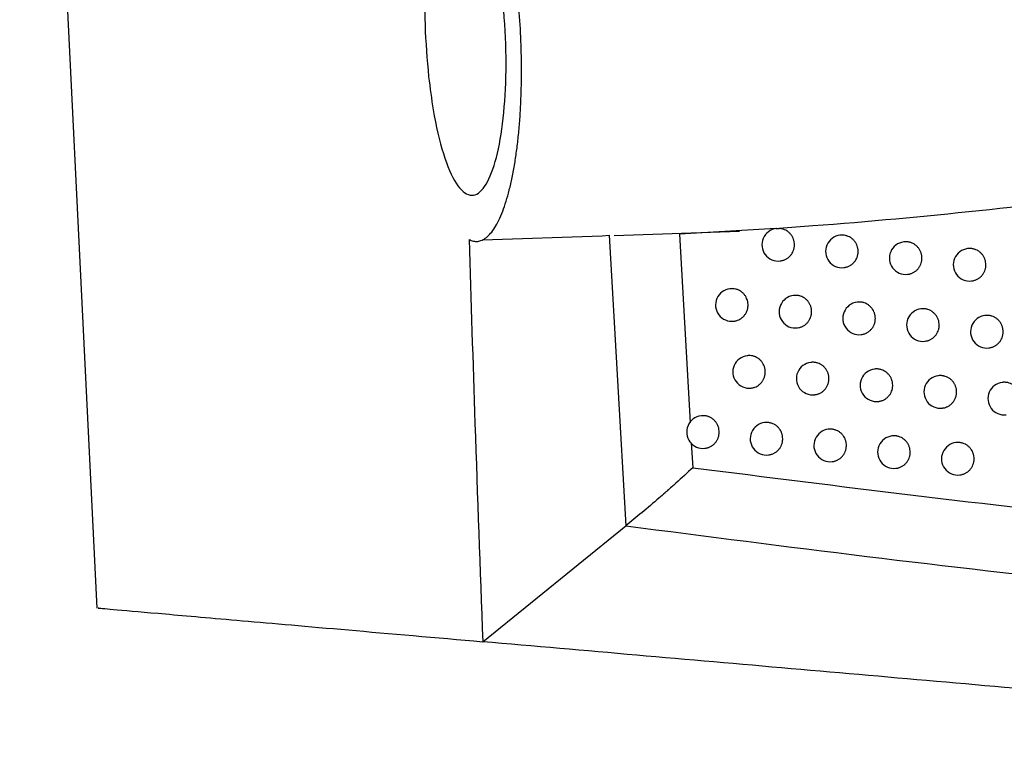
# Model space of a CAD drawing. Header units: millimetres. Extents: x -0.66 to 0.91, y -0.4 to 0.64.
# Tile 151 of 241: x 0.2644 to 0.2946, y -0.0286 to -0.0064. Entities that reach past the tile are written whole.
import ezdxf

# ---------------------------------------------------------------- set-up
doc = ezdxf.new("R2010")
doc.units = ezdxf.units.MM
doc.layers.add('FORMAT', color=7, linetype='Continuous')

msp = doc.modelspace()

# ---------------------------------------------------------------- linework, layer by layer
at = {"layer": 'FORMAT', "color": 7, "linetype": 'Continuous', "lineweight": 25}
for p, q in [((0.264393, 0.023719), (0.266763, -0.024445)), ((0.282627, -0.013011), (0.286465, -0.012878)), ((0.287577, -0.012806), (0.284632, -0.012974)), ((0.284632, -0.012974), (0.284954, -0.018755)), ((0.287603, -0.012802), (0.287596, -0.012803)), ((0.27859, -0.013152), (0.282254, -0.013024)), ((0.282254, -0.013022), (0.282472, -0.013008)), ((0.282472, -0.013008), (0.282978, -0.021919)), ((0.289556, -0.013007), (0.289548, -0.013008)), ((0.291512, -0.013212), (0.291504, -0.013213)), ((0.293471, -0.013417), (0.293463, -0.013418)), ((0.287715, -0.013796), (0.287722, -0.013795)), ((0.289667, -0.014001), (0.289674, -0.014)), ((0.291623, -0.014206), (0.29163, -0.014205)), ((0.293582, -0.014411), (0.293589, -0.01441)), ((0.286181, -0.014649), (0.286173, -0.01465)), ((0.28813, -0.014855), (0.288122, -0.014856)), ((0.290083, -0.01506), (0.290075, -0.015061)), ((0.29204, -0.015265), (0.292032, -0.015266)), ((0.286292, -0.015643), (0.286298, -0.015642)), ((0.294, -0.015469), (0.293992, -0.01547)), ((0.288241, -0.015849), (0.288248, -0.015848)), ((0.290194, -0.016054), (0.290201, -0.016053)), ((0.292151, -0.016258), (0.292158, -0.016258)), ((0.294111, -0.016463), (0.294119, -0.016462)), ((0.28671, -0.016701), (0.286702, -0.016702)), ((0.288661, -0.016906), (0.288653, -0.016907)), ((0.290615, -0.017111), (0.290607, -0.017112)), ((0.292573, -0.017316), (0.292565, -0.017317)), ((0.286821, -0.017695), (0.286828, -0.017694)), ((0.294534, -0.01752), (0.294526, -0.017521)), ((0.288772, -0.0179), (0.288779, -0.017899)), ((0.290726, -0.018105), (0.290733, -0.018104)), ((0.292684, -0.01831), (0.292691, -0.018309)), ((0.285296, -0.018545), (0.285288, -0.018546)), ((0.287245, -0.018751), (0.287236, -0.018752)), ((0.289196, -0.018956), (0.289188, -0.018957)), ((0.291151, -0.019161), (0.291143, -0.019162)), ((0.28499, -0.019373), (0.285035, -0.020136)), ((0.285407, -0.019539), (0.285414, -0.019539)), ((0.29311, -0.019366), (0.293102, -0.019367)), ((0.287355, -0.019745), (0.287362, -0.019744)), ((0.289307, -0.01995), (0.289314, -0.01995)), ((0.291262, -0.020155), (0.291269, -0.020154)), ((0.293221, -0.02036), (0.293228, -0.020359)), ((0.278592, -0.025473), (0.282978, -0.021919))]:
    msp.add_line(p, q, dxfattribs=at)
for centre in [(0.287655, -0.0133), (0.289608, -0.013505), (0.291563, -0.01371), (0.293523, -0.013914), (0.286232, -0.015147), (0.288182, -0.015352), (0.290135, -0.015557), (0.292092, -0.015762), (0.294052, -0.015966), (0.286762, -0.017198), (0.288712, -0.017404), (0.290667, -0.017609), (0.292624, -0.017813), (0.294586, -0.018017), (0.285348, -0.019043), (0.287296, -0.019249), (0.289248, -0.019454), (0.291203, -0.019659), (0.293162, -0.019863)]:
    msp.add_arc(centre, 0.0005, 96.8344, 276.8344, dxfattribs=at)
for points, knots in [([(0.278172, -0.013136), (0.278217, -0.013156), (0.278306, -0.013196), (0.278439, -0.013202), (0.278573, -0.013167), (0.278706, -0.013085), (0.278837, -0.012956), (0.278965, -0.012779), (0.279089, -0.012552), (0.279205, -0.012282), (0.279312, -0.011972), (0.279409, -0.011627), (0.279498, -0.01124), (0.279575, -0.010822), (0.279639, -0.010383), (0.279692, -0.009928), (0.279734, -0.009444), (0.27977, -0.008832), (0.279789, -0.008077), (0.279775, -0.007149), (0.279719, -0.006169), (0.279619, -0.00518), (0.279478, -0.004237), (0.279288, -0.003294), (0.279075, -0.002523), (0.278878, -0.001977), (0.27873, -0.001638), (0.278598, -0.00138), (0.278462, -0.00116), (0.278323, -0.000981), (0.278183, -0.000844), (0.278043, -0.000751), (0.277902, -0.0007), (0.277809, -0.000705), (0.277763, -0.000707)], [0, 0, 0, 0, 0.0254488, 0.0510578, 0.0771707, 0.1034582, 0.1301136, 0.1569589, 0.1844146, 0.2120872, 0.2380821, 0.264269, 0.2910797, 0.3181158, 0.3429937, 0.368106, 0.3934139, 0.419184, 0.4606423, 0.5030425, 0.5502388, 0.5982962, 0.645462, 0.6934268, 0.7543026, 0.7915555, 0.8169727, 0.8425545, 0.8683896, 0.8945702, 0.9204899, 0.946756, 0.9731976, 1, 1, 1, 1]), ([(0.276933, -0.008147), (0.276887, -0.007618), (0.276796, -0.006558), (0.276819, -0.004965), (0.276964, -0.003595), (0.277226, -0.002574), (0.277582, -0.00201), (0.278002, -0.001982), (0.27844, -0.002527), (0.278839, -0.0036), (0.27914, -0.005065), (0.279305, -0.006719), (0.279322, -0.008355), (0.279199, -0.009807), (0.278954, -0.010948), (0.278611, -0.011668), (0.278203, -0.011872), (0.277773, -0.011504), (0.277377, -0.010581), (0.27709, -0.009378), (0.276977, -0.008492), (0.276933, -0.008147)], [0, 0, 0, 0, 0.051594, 0.103206, 0.154479, 0.206265, 0.259358, 0.314095, 0.370148, 0.426515, 0.481906, 0.535466, 0.587296, 0.638332, 0.689783, 0.742597, 0.797122, 0.852984, 0.909223, 0.964726, 1, 1, 1, 1]), ([(0.309021, -0.010297), (0.307335, -0.010533), (0.303961, -0.011006), (0.298893, -0.011684), (0.29381, -0.012278), (0.290067, -0.012629), (0.288027, -0.012774), (0.28768, -0.012799)], [0, 0, 0, 0, 0.2358565, 0.4719737, 0.7113146, 0.951029, 1, 1, 1, 1]), ([(0.287577, -0.012806), (0.287581, -0.012806), (0.287589, -0.012804), (0.287602, -0.012802), (0.287616, -0.012801), (0.28763, -0.0128), (0.287645, -0.012799), (0.287662, -0.012799), (0.287674, -0.012799), (0.28768, -0.012799)], [0, 0, 0, 0, 0.144581, 0.292016, 0.418622, 0.548758, 0.675446, 0.805805, 1, 1, 1, 1]), ([(0.287722, -0.013795), (0.287731, -0.013794), (0.287754, -0.013791), (0.287791, -0.013782), (0.28783, -0.01377), (0.287869, -0.013754), (0.287905, -0.013735), (0.287941, -0.013712), (0.287974, -0.013687), (0.288005, -0.013659), (0.288033, -0.013628), (0.288059, -0.013595), (0.28809, -0.013549), (0.288114, -0.013498), (0.288133, -0.013445), (0.288144, -0.013401), (0.288151, -0.013352), (0.288154, -0.013289), (0.288149, -0.01323), (0.288138, -0.013175), (0.288122, -0.013121), (0.288099, -0.013069), (0.28807, -0.013021), (0.288038, -0.012976), (0.288, -0.012935), (0.287957, -0.012899), (0.287912, -0.012867), (0.287862, -0.012841), (0.287811, -0.012822), (0.287769, -0.01281), (0.287726, -0.012802), (0.287696, -0.0128), (0.28768, -0.012799)], [0, 0, 0, 0, 0.0194099, 0.0480523, 0.0769055, 0.1047354, 0.1327589, 0.1613934, 0.1902392, 0.2180314, 0.2462214, 0.2746135, 0.3034212, 0.3592566, 0.3875988, 0.4163555, 0.4513294, 0.4866936, 0.5424429, 0.5707406, 0.5994509, 0.6551995, 0.6834959, 0.712204, 0.7679988, 0.796318, 0.8250484, 0.8809372, 0.9093041, 0.938083, 0.9689099, 1, 1, 1, 1]), ([(0.278172, -0.013136), (0.278232, -0.015019), (0.278361, -0.019131), (0.278511, -0.023244), (0.278592, -0.025473)], [0, 0, 0, 0, 0.45795, 1, 1, 1, 1]), ([(0.290106, -0.013504), (0.290106, -0.013491), (0.290105, -0.013463), (0.2901, -0.013421), (0.290091, -0.01338), (0.290075, -0.013326), (0.290052, -0.013274), (0.290023, -0.013226), (0.289991, -0.013181), (0.289952, -0.01314), (0.28991, -0.013104), (0.289864, -0.013072), (0.289815, -0.013046), (0.289763, -0.013027), (0.289709, -0.013012), (0.289654, -0.013004), (0.289599, -0.013004), (0.289571, -0.013005), (0.289557, -0.013007), (0.289556, -0.013008)], [0, 0, 0, 0, 0.049005, 0.098351, 0.14877, 0.19956, 0.298184, 0.348243, 0.39903, 0.497705, 0.547789, 0.598601, 0.697379, 0.747516, 0.798382, 0.897262, 0.947451, 0.99837, 1, 1, 1, 1]), ([(0.292063, -0.013709), (0.292061, -0.013681), (0.292059, -0.013639), (0.292047, -0.013584), (0.292035, -0.013544), (0.292015, -0.013492), (0.291988, -0.013442), (0.291955, -0.013397), (0.291919, -0.013354), (0.291877, -0.013317), (0.291831, -0.013285), (0.291783, -0.013257), (0.291732, -0.013235), (0.291678, -0.013221), (0.291638, -0.013213), (0.291596, -0.013209), (0.291555, -0.013209), (0.291526, -0.013209), (0.291512, -0.013212), (0.291512, -0.013212)], [0, 0, 0, 0, 0.098331, 0.148783, 0.199607, 0.248822, 0.348385, 0.399207, 0.448437, 0.548028, 0.598863, 0.648121, 0.747769, 0.798634, 0.847919, 0.897549, 0.947713, 0.998607, 1, 1, 1, 1]), ([(0.289674, -0.014), (0.289683, -0.013999), (0.289707, -0.013996), (0.289743, -0.013987), (0.289796, -0.013971), (0.289847, -0.013947), (0.289893, -0.013917), (0.289938, -0.013884), (0.289977, -0.013844), (0.290012, -0.013801), (0.290043, -0.013754), (0.290067, -0.013703), (0.290086, -0.01365), (0.290097, -0.013606), (0.290105, -0.013557), (0.290106, -0.013522), (0.290106, -0.013504)], [0, 0, 0, 0, 0.040178, 0.09898, 0.158214, 0.273207, 0.331577, 0.390799, 0.505691, 0.56401, 0.623181, 0.737945, 0.796199, 0.855303, 0.92725, 1, 1, 1, 1]), ([(0.294023, -0.013913), (0.294022, -0.013886), (0.29402, -0.013844), (0.294008, -0.013789), (0.293996, -0.013748), (0.293975, -0.013696), (0.293948, -0.013646), (0.293915, -0.013601), (0.293879, -0.013559), (0.293837, -0.013521), (0.293791, -0.013489), (0.293743, -0.013461), (0.293691, -0.01344), (0.293638, -0.013425), (0.293597, -0.013418), (0.293556, -0.013413), (0.293514, -0.013414), (0.293485, -0.013413), (0.293471, -0.013417), (0.293471, -0.013417)], [0, 0, 0, 0, 0.098375, 0.14885, 0.199696, 0.248933, 0.348542, 0.399387, 0.448631, 0.548251, 0.599102, 0.648358, 0.748002, 0.798865, 0.848132, 0.897744, 0.947889, 0.998765, 1, 1, 1, 1]), ([(0.29163, -0.014204), (0.291639, -0.014203), (0.291663, -0.014201), (0.291699, -0.014192), (0.291739, -0.01418), (0.291778, -0.014164), (0.291814, -0.014145), (0.29185, -0.014122), (0.291883, -0.014097), (0.291924, -0.014059), (0.291961, -0.014017), (0.291992, -0.01397), (0.292018, -0.013921), (0.292039, -0.013869), (0.292053, -0.013811), (0.292061, -0.013762), (0.292062, -0.013727), (0.292063, -0.013709)], [0, 0, 0, 0, 0.04035, 0.099101, 0.158285, 0.215586, 0.273288, 0.331611, 0.390786, 0.448057, 0.56392, 0.623064, 0.680301, 0.796092, 0.8552, 0.927198, 1, 1, 1, 1]), ([(0.293589, -0.014408), (0.293599, -0.014407), (0.293622, -0.014406), (0.293659, -0.014396), (0.293699, -0.014384), (0.293737, -0.014368), (0.293774, -0.014349), (0.29381, -0.014326), (0.293843, -0.014301), (0.293884, -0.014264), (0.293921, -0.014221), (0.293952, -0.014174), (0.293978, -0.014125), (0.293999, -0.014073), (0.294014, -0.014015), (0.294022, -0.013966), (0.294022, -0.013931), (0.294023, -0.013913)], [0, 0, 0, 0, 0.04051, 0.099227, 0.158376, 0.215647, 0.273318, 0.331611, 0.390753, 0.448009, 0.563841, 0.622969, 0.68021, 0.796011, 0.855123, 0.927159, 1, 1, 1, 1]), ([(0.286729, -0.015146), (0.286729, -0.015133), (0.286728, -0.015105), (0.286723, -0.015063), (0.286714, -0.015022), (0.286698, -0.014968), (0.286675, -0.014917), (0.286647, -0.014869), (0.286614, -0.014823), (0.286576, -0.014782), (0.286534, -0.014746), (0.286488, -0.014714), (0.286439, -0.014688), (0.286387, -0.014669), (0.286334, -0.014654), (0.286279, -0.014646), (0.286224, -0.014646), (0.286196, -0.014647), (0.286181, -0.014649), (0.286181, -0.014649)], [0, 0, 0, 0, 0.0489301, 0.0982003, 0.1485429, 0.199256, 0.2977274, 0.3477084, 0.3984161, 0.4969952, 0.5470291, 0.5977888, 0.6965861, 0.7467308, 0.7976031, 0.8966086, 0.9468602, 0.9978428, 1, 1, 1, 1]), ([(0.288679, -0.015352), (0.288678, -0.015324), (0.288676, -0.015282), (0.288664, -0.015227), (0.288652, -0.015187), (0.288632, -0.015134), (0.288605, -0.015085), (0.288572, -0.01504), (0.288536, -0.014997), (0.288495, -0.01496), (0.288449, -0.014928), (0.288401, -0.0149), (0.28835, -0.014878), (0.288297, -0.014863), (0.288256, -0.014856), (0.288215, -0.014851), (0.288174, -0.014851), (0.288145, -0.014852), (0.288131, -0.014855), (0.28813, -0.014855)], [0, 0, 0, 0, 0.098211, 0.148602, 0.199363, 0.248518, 0.347959, 0.398717, 0.447908, 0.54742, 0.598213, 0.647477, 0.747137, 0.798005, 0.84734, 0.897019, 0.947231, 0.998175, 1, 1, 1, 1]), ([(0.290634, -0.015557), (0.290632, -0.015529), (0.29063, -0.015487), (0.290618, -0.015432), (0.290606, -0.015392), (0.290586, -0.015339), (0.290559, -0.01529), (0.290526, -0.015245), (0.29049, -0.015202), (0.290448, -0.015165), (0.290403, -0.015133), (0.290355, -0.015105), (0.290303, -0.015083), (0.29025, -0.015068), (0.290209, -0.015061), (0.290168, -0.015056), (0.290127, -0.015057), (0.290098, -0.015056), (0.290084, -0.01506), (0.290083, -0.01506)], [0, 0, 0, 0, 0.098287, 0.1487171, 0.199518, 0.2487113, 0.34823, 0.3990288, 0.448244, 0.5478062, 0.5986262, 0.6478861, 0.7475385, 0.7984046, 0.847708, 0.897356, 0.9475375, 0.9984499, 1, 1, 1, 1]), ([(0.286298, -0.015642), (0.286307, -0.015641), (0.286331, -0.015638), (0.286367, -0.015629), (0.28642, -0.015613), (0.28647, -0.015589), (0.286517, -0.015559), (0.286561, -0.015526), (0.286601, -0.015486), (0.286635, -0.015442), (0.286666, -0.015396), (0.286691, -0.015345), (0.286709, -0.015292), (0.28672, -0.015248), (0.286728, -0.015199), (0.286729, -0.015164), (0.286729, -0.015146)], [0, 0, 0, 0, 0.039655, 0.098568, 0.157915, 0.27311, 0.331583, 0.390913, 0.505908, 0.564281, 0.62351, 0.738242, 0.796481, 0.855573, 0.927386, 1, 1, 1, 1]), ([(0.288247, -0.015844), (0.288271, -0.015842), (0.288308, -0.015839), (0.288357, -0.015822), (0.288395, -0.015806), (0.288432, -0.015787), (0.288467, -0.015765), (0.2885, -0.015739), (0.288542, -0.015702), (0.288578, -0.015659), (0.288609, -0.015613), (0.288635, -0.015564), (0.288656, -0.015511), (0.28867, -0.015453), (0.288678, -0.015404), (0.288679, -0.015369), (0.288679, -0.015352)], [0, 0, 0, 0, 0.098633, 0.157916, 0.215305, 0.273097, 0.331512, 0.39078, 0.448101, 0.564065, 0.623264, 0.680496, 0.796281, 0.855387, 0.927292, 1, 1, 1, 1]), ([(0.292591, -0.015761), (0.29259, -0.015734), (0.292588, -0.015692), (0.292576, -0.015637), (0.292564, -0.015596), (0.292543, -0.015544), (0.292516, -0.015495), (0.292483, -0.015449), (0.292447, -0.015407), (0.292405, -0.015369), (0.29236, -0.015337), (0.292312, -0.015309), (0.29226, -0.015288), (0.292207, -0.015273), (0.292166, -0.015265), (0.292125, -0.015261), (0.292083, -0.015262), (0.292054, -0.015261), (0.29204, -0.015265), (0.29204, -0.015265)], [0, 0, 0, 0, 0.098344, 0.148803, 0.199634, 0.248856, 0.348433, 0.399262, 0.448496, 0.548096, 0.598936, 0.648193, 0.74784, 0.798704, 0.847984, 0.897608, 0.947766, 0.998654, 1, 1, 1, 1]), ([(0.290201, -0.016051), (0.290211, -0.016051), (0.290234, -0.016049), (0.290271, -0.01604), (0.290311, -0.016027), (0.290349, -0.016011), (0.290386, -0.015992), (0.290421, -0.01597), (0.290454, -0.015944), (0.290495, -0.015907), (0.290532, -0.015865), (0.290563, -0.015818), (0.290589, -0.015769), (0.29061, -0.015716), (0.290624, -0.015658), (0.290632, -0.015609), (0.290633, -0.015574), (0.290634, -0.015557)], [0, 0, 0, 0, 0.040191, 0.098975, 0.158192, 0.215523, 0.273255, 0.331608, 0.390814, 0.448101, 0.563995, 0.623156, 0.680388, 0.796171, 0.855275, 0.927236, 1, 1, 1, 1]), ([(0.294552, -0.015966), (0.294551, -0.015938), (0.294549, -0.015896), (0.294537, -0.015841), (0.294525, -0.0158), (0.294504, -0.015748), (0.294477, -0.015699), (0.294444, -0.015653), (0.294408, -0.015611), (0.294366, -0.015573), (0.29432, -0.015541), (0.294272, -0.015514), (0.294221, -0.015492), (0.294167, -0.015477), (0.294126, -0.01547), (0.294085, -0.015465), (0.294043, -0.015466), (0.294015, -0.015465), (0.294001, -0.015469), (0.294, -0.015469)], [0, 0, 0, 0, 0.098383, 0.148862, 0.199712, 0.248953, 0.34857, 0.39942, 0.448666, 0.548291, 0.599146, 0.6484, 0.748044, 0.798907, 0.84817, 0.897779, 0.94792, 0.998793, 1, 1, 1, 1]), ([(0.292158, -0.016254), (0.292181, -0.016252), (0.292219, -0.016248), (0.292268, -0.016232), (0.292306, -0.016216), (0.292343, -0.016197), (0.292378, -0.016174), (0.292412, -0.016149), (0.292453, -0.016112), (0.292489, -0.016069), (0.29252, -0.016022), (0.292547, -0.015973), (0.292567, -0.015921), (0.292582, -0.015863), (0.29259, -0.015814), (0.292591, -0.015779), (0.292591, -0.015761)], [0, 0, 0, 0, 0.099007, 0.158189, 0.215489, 0.27319, 0.331513, 0.390686, 0.447962, 0.563832, 0.62298, 0.680226, 0.796037, 0.855155, 0.927175, 1, 1, 1, 1]), ([(0.294118, -0.01646), (0.294128, -0.01646), (0.294152, -0.016458), (0.294188, -0.016449), (0.294228, -0.016436), (0.294267, -0.01642), (0.294304, -0.016401), (0.294339, -0.016379), (0.294372, -0.016353), (0.294414, -0.016316), (0.29445, -0.016273), (0.294481, -0.016227), (0.294508, -0.016177), (0.294529, -0.016125), (0.294543, -0.016067), (0.294551, -0.016018), (0.294552, -0.015983), (0.294552, -0.015966)], [0, 0, 0, 0, 0.040539, 0.099249, 0.158391, 0.215656, 0.273322, 0.331608, 0.390745, 0.447998, 0.563825, 0.62295, 0.680192, 0.795995, 0.855108, 0.927152, 1, 1, 1, 1]), ([(0.287259, -0.017198), (0.287259, -0.017184), (0.287258, -0.017156), (0.287252, -0.017115), (0.287244, -0.017073), (0.287228, -0.01702), (0.287205, -0.016968), (0.287176, -0.01692), (0.287144, -0.016875), (0.287106, -0.016834), (0.287063, -0.016798), (0.287018, -0.016766), (0.286969, -0.01674), (0.286917, -0.016721), (0.286864, -0.016706), (0.286809, -0.016698), (0.286754, -0.016697), (0.286725, -0.016698), (0.286711, -0.016701), (0.28671, -0.016701)], [0, 0, 0, 0, 0.048945, 0.098231, 0.148589, 0.199318, 0.29782, 0.347817, 0.398541, 0.497139, 0.547183, 0.597953, 0.696746, 0.746889, 0.79776, 0.89674, 0.946979, 0.997948, 1, 1, 1, 1]), ([(0.28921, -0.017403), (0.289209, -0.017376), (0.289207, -0.017334), (0.289195, -0.017279), (0.289183, -0.017238), (0.289163, -0.017186), (0.289136, -0.017136), (0.289103, -0.017091), (0.289067, -0.017049), (0.289026, -0.017011), (0.28898, -0.016979), (0.288932, -0.016951), (0.288881, -0.01693), (0.288828, -0.016915), (0.288787, -0.016907), (0.288746, -0.016903), (0.288704, -0.016903), (0.288676, -0.016903), (0.288661, -0.016906), (0.288661, -0.016906)], [0, 0, 0, 0, 0.098234, 0.148638, 0.199412, 0.248578, 0.348043, 0.398814, 0.448013, 0.54754, 0.598341, 0.647604, 0.747261, 0.798129, 0.847453, 0.897122, 0.947325, 0.998258, 1, 1, 1, 1]), ([(0.286828, -0.017693), (0.286837, -0.017692), (0.28686, -0.01769), (0.286897, -0.017681), (0.28695, -0.017664), (0.287, -0.017641), (0.287047, -0.017611), (0.287091, -0.017577), (0.287131, -0.017538), (0.287165, -0.017494), (0.287196, -0.017447), (0.28722, -0.017397), (0.287239, -0.017344), (0.28725, -0.017299), (0.287257, -0.01725), (0.287258, -0.017215), (0.287259, -0.017198)], [0, 0, 0, 0, 0.039759, 0.098649, 0.157973, 0.273127, 0.331579, 0.390887, 0.505861, 0.564223, 0.62344, 0.73818, 0.796422, 0.855517, 0.927358, 1, 1, 1, 1]), ([(0.291166, -0.017608), (0.291164, -0.01758), (0.291162, -0.017538), (0.29115, -0.017483), (0.291138, -0.017443), (0.291118, -0.017391), (0.291091, -0.017341), (0.291058, -0.017296), (0.291022, -0.017253), (0.29098, -0.017216), (0.290935, -0.017184), (0.290886, -0.017156), (0.290835, -0.017134), (0.290782, -0.01712), (0.290741, -0.017112), (0.2907, -0.017108), (0.290658, -0.017108), (0.29063, -0.017108), (0.290615, -0.017111), (0.290615, -0.017111)], [0, 0, 0, 0, 0.098305, 0.148744, 0.199554, 0.248756, 0.348292, 0.399101, 0.448321, 0.547895, 0.598721, 0.64798, 0.747631, 0.798496, 0.847792, 0.897433, 0.947607, 0.998512, 1, 1, 1, 1]), ([(0.288779, -0.017898), (0.288788, -0.017897), (0.288811, -0.017895), (0.288848, -0.017886), (0.288888, -0.017874), (0.288926, -0.017858), (0.288963, -0.017839), (0.288998, -0.017816), (0.289031, -0.017791), (0.289073, -0.017753), (0.289109, -0.017711), (0.28914, -0.017664), (0.289166, -0.017615), (0.289187, -0.017563), (0.289201, -0.017505), (0.289209, -0.017456), (0.28921, -0.017421), (0.28921, -0.017403)], [0, 0, 0, 0, 0.040006, 0.098829, 0.158085, 0.21545, 0.273217, 0.331607, 0.390849, 0.448154, 0.564085, 0.623266, 0.680492, 0.796265, 0.855365, 0.927281, 1, 1, 1, 1]), ([(0.293124, -0.017813), (0.293123, -0.017785), (0.293121, -0.017743), (0.293109, -0.017688), (0.293097, -0.017647), (0.293076, -0.017595), (0.293049, -0.017546), (0.293016, -0.0175), (0.29298, -0.017458), (0.292938, -0.01742), (0.292893, -0.017388), (0.292844, -0.017361), (0.292793, -0.017339), (0.292739, -0.017324), (0.292699, -0.017317), (0.292657, -0.017312), (0.292616, -0.017313), (0.292587, -0.017312), (0.292573, -0.017316), (0.292573, -0.017316)], [0, 0, 0, 0, 0.098356, 0.148821, 0.199658, 0.248886, 0.348475, 0.399311, 0.448548, 0.548156, 0.599, 0.648257, 0.747902, 0.798766, 0.848041, 0.89766, 0.947813, 0.998697, 1, 1, 1, 1]), ([(0.290733, -0.018103), (0.290742, -0.018102), (0.290766, -0.0181), (0.290803, -0.018091), (0.290842, -0.018079), (0.290881, -0.018063), (0.290917, -0.018044), (0.290953, -0.018021), (0.290986, -0.017996), (0.291027, -0.017958), (0.291064, -0.017916), (0.291095, -0.017869), (0.291121, -0.01782), (0.291142, -0.017767), (0.291156, -0.01771), (0.291164, -0.017661), (0.291165, -0.017626), (0.291166, -0.017608)], [0, 0, 0, 0, 0.040254, 0.099025, 0.158228, 0.215546, 0.273266, 0.331608, 0.390801, 0.448081, 0.563963, 0.623118, 0.680351, 0.796138, 0.855244, 0.92722, 1, 1, 1, 1]), ([(0.29269, -0.018305), (0.292714, -0.018303), (0.292752, -0.0183), (0.292801, -0.018283), (0.292839, -0.018267), (0.292876, -0.018248), (0.292911, -0.018226), (0.292944, -0.0182), (0.292986, -0.018163), (0.293022, -0.01812), (0.293053, -0.018074), (0.29308, -0.018024), (0.2931, -0.017972), (0.293115, -0.017914), (0.293123, -0.017865), (0.293124, -0.01783), (0.293124, -0.017813)], [0, 0, 0, 0, 0.099041, 0.158213, 0.215505, 0.273198, 0.331512, 0.390677, 0.447948, 0.56381, 0.622953, 0.680201, 0.796015, 0.855134, 0.927165, 1, 1, 1, 1]), ([(0.295086, -0.018017), (0.295085, -0.017989), (0.295083, -0.017947), (0.295071, -0.017892), (0.295059, -0.017851), (0.295038, -0.017799), (0.295011, -0.01775), (0.294978, -0.017704), (0.294942, -0.017662), (0.2949, -0.017624), (0.294854, -0.017592), (0.294806, -0.017565), (0.294754, -0.017543), (0.294701, -0.017528), (0.29466, -0.017521), (0.294619, -0.017516), (0.294577, -0.017517), (0.294548, -0.017517), (0.294534, -0.01752), (0.294534, -0.01752)], [0, 0, 0, 0, 0.09839, 0.148872, 0.199726, 0.24897, 0.348594, 0.399447, 0.448695, 0.548325, 0.599182, 0.648436, 0.748079, 0.798941, 0.848202, 0.897808, 0.947946, 0.998816, 1, 1, 1, 1]), ([(0.285414, -0.019538), (0.285423, -0.019537), (0.285446, -0.019534), (0.285483, -0.019526), (0.285522, -0.019513), (0.28556, -0.019497), (0.285597, -0.019478), (0.285632, -0.019456), (0.285666, -0.01943), (0.285696, -0.019402), (0.285725, -0.019372), (0.285751, -0.019339), (0.285774, -0.019304), (0.285793, -0.019267), (0.28581, -0.019228), (0.285824, -0.019188), (0.285835, -0.019144), (0.285843, -0.019095), (0.285846, -0.019033), (0.285841, -0.018973), (0.285829, -0.018918), (0.285813, -0.018864), (0.285791, -0.018813), (0.285762, -0.018765), (0.285738, -0.018731), (0.285711, -0.018699), (0.285681, -0.01867), (0.285649, -0.018643), (0.285615, -0.018619), (0.285579, -0.018598), (0.285542, -0.01858), (0.285503, -0.018565), (0.285463, -0.018554), (0.285423, -0.018547), (0.285382, -0.018542), (0.28534, -0.018542), (0.285312, -0.018543), (0.285297, -0.018545), (0.285296, -0.018546)], [0, 0, 0, 0, 0.0182702, 0.0455167, 0.0729639, 0.0994348, 0.1260899, 0.1533269, 0.1807653, 0.2071843, 0.2337875, 0.2609721, 0.288358, 0.3147086, 0.3412428, 0.3683564, 0.3956706, 0.4288498, 0.462399, 0.515308, 0.542164, 0.5694119, 0.6223197, 0.649174, 0.6764186, 0.7027415, 0.7292466, 0.7563252, 0.7836017, 0.809991, 0.8365629, 0.86371, 0.8910555, 0.9175074, 0.9441427, 0.9713557, 0.9987683, 1, 1, 1, 1]), ([(0.287793, -0.019248), (0.287792, -0.019221), (0.28779, -0.019179), (0.287778, -0.019124), (0.287766, -0.019083), (0.287746, -0.019031), (0.287719, -0.018982), (0.287686, -0.018936), (0.28765, -0.018894), (0.287609, -0.018856), (0.287563, -0.018824), (0.287516, -0.018796), (0.287464, -0.018775), (0.287411, -0.01876), (0.28737, -0.018752), (0.287329, -0.018748), (0.287288, -0.018748), (0.287259, -0.018748), (0.287245, -0.018751), (0.287245, -0.018751)], [0, 0, 0, 0, 0.098175, 0.148548, 0.199292, 0.248429, 0.347834, 0.398573, 0.447753, 0.547242, 0.598023, 0.647289, 0.746953, 0.797823, 0.847172, 0.896866, 0.947094, 0.998052, 1, 1, 1, 1]), ([(0.289746, -0.019453), (0.289745, -0.019426), (0.289743, -0.019384), (0.289731, -0.019329), (0.289719, -0.019288), (0.289698, -0.019236), (0.289671, -0.019187), (0.289639, -0.019141), (0.289602, -0.019099), (0.289561, -0.019061), (0.289515, -0.019029), (0.289467, -0.019001), (0.289416, -0.01898), (0.289363, -0.018965), (0.289322, -0.018957), (0.289281, -0.018953), (0.289239, -0.018953), (0.289211, -0.018954), (0.289197, -0.018957), (0.289196, -0.018957)], [0, 0, 0, 0, 0.098256, 0.148671, 0.199456, 0.248634, 0.348121, 0.398904, 0.448109, 0.547651, 0.59846, 0.647721, 0.747376, 0.798242, 0.847558, 0.897218, 0.947411, 0.998336, 1, 1, 1, 1]), ([(0.287362, -0.019743), (0.287371, -0.019742), (0.287395, -0.01974), (0.287431, -0.019731), (0.287471, -0.019719), (0.287509, -0.019703), (0.287546, -0.019684), (0.287581, -0.019661), (0.287614, -0.019636), (0.287656, -0.019598), (0.287692, -0.019556), (0.287723, -0.019509), (0.287749, -0.01946), (0.28777, -0.019408), (0.287784, -0.01935), (0.287792, -0.019301), (0.287793, -0.019266), (0.287793, -0.019248)], [0, 0, 0, 0, 0.039801, 0.098667, 0.157967, 0.215372, 0.273178, 0.331608, 0.390893, 0.448218, 0.564191, 0.623395, 0.680615, 0.796376, 0.855471, 0.927334, 1, 1, 1, 1]), ([(0.291702, -0.019658), (0.291701, -0.019631), (0.291699, -0.019589), (0.291687, -0.019534), (0.291675, -0.019493), (0.291654, -0.019441), (0.291627, -0.019391), (0.291594, -0.019346), (0.291558, -0.019304), (0.291517, -0.019266), (0.291471, -0.019234), (0.291423, -0.019206), (0.291371, -0.019185), (0.291318, -0.01917), (0.291277, -0.019162), (0.291236, -0.019158), (0.291194, -0.019158), (0.291166, -0.019158), (0.291152, -0.019161), (0.291151, -0.019162)], [0, 0, 0, 0, 0.098321, 0.148768, 0.199586, 0.248796, 0.348349, 0.399166, 0.448392, 0.547976, 0.598808, 0.648066, 0.747714, 0.798579, 0.847869, 0.897503, 0.94767, 0.998569, 1, 1, 1, 1]), ([(0.289314, -0.019948), (0.289323, -0.019947), (0.289347, -0.019946), (0.289383, -0.019936), (0.289423, -0.019924), (0.289461, -0.019908), (0.289498, -0.019889), (0.289533, -0.019866), (0.289567, -0.019841), (0.289608, -0.019804), (0.289644, -0.019761), (0.289675, -0.019714), (0.289702, -0.019665), (0.289722, -0.019613), (0.289737, -0.019555), (0.289745, -0.019506), (0.289745, -0.019471), (0.289746, -0.019453)], [0, 0, 0, 0, 0.040084, 0.09889, 0.158129, 0.215479, 0.273231, 0.331605, 0.390833, 0.448129, 0.564045, 0.623218, 0.680447, 0.796224, 0.855326, 0.927262, 1, 1, 1, 1]), ([(0.293662, -0.019863), (0.29366, -0.019835), (0.293658, -0.019793), (0.293646, -0.019738), (0.293634, -0.019697), (0.293614, -0.019645), (0.293587, -0.019596), (0.293554, -0.01955), (0.293517, -0.019508), (0.293476, -0.01947), (0.29343, -0.019438), (0.293382, -0.019411), (0.29333, -0.019389), (0.293277, -0.019374), (0.293236, -0.019367), (0.293195, -0.019362), (0.293153, -0.019363), (0.293124, -0.019362), (0.29311, -0.019366), (0.29311, -0.019366)], [0, 0, 0, 0, 0.098367, 0.148837, 0.199679, 0.248912, 0.348512, 0.399353, 0.448594, 0.548209, 0.599057, 0.648313, 0.747957, 0.798821, 0.848091, 0.897706, 0.947854, 0.998734, 1, 1, 1, 1]), ([(0.291269, -0.020153), (0.291279, -0.020152), (0.291302, -0.020151), (0.291339, -0.020141), (0.291379, -0.020129), (0.291417, -0.020113), (0.291454, -0.020094), (0.291489, -0.020071), (0.291523, -0.020046), (0.291564, -0.020009), (0.2916, -0.019966), (0.291631, -0.019919), (0.291658, -0.01987), (0.291678, -0.019818), (0.291693, -0.01976), (0.291701, -0.019711), (0.291702, -0.019676), (0.291702, -0.019658)], [0, 0, 0, 0, 0.040311, 0.099069, 0.15826, 0.215568, 0.273277, 0.331607, 0.390789, 0.448064, 0.563934, 0.623083, 0.680318, 0.796109, 0.855216, 0.927206, 1, 1, 1, 1]), ([(0.293228, -0.020355), (0.293251, -0.020353), (0.293289, -0.02035), (0.293338, -0.020333), (0.293376, -0.020317), (0.293413, -0.020298), (0.293448, -0.020276), (0.293482, -0.02025), (0.293523, -0.020213), (0.29356, -0.02017), (0.29359, -0.020124), (0.293617, -0.020074), (0.293638, -0.020022), (0.293652, -0.019964), (0.29366, -0.019915), (0.293661, -0.01988), (0.293662, -0.019863)], [0, 0, 0, 0, 0.09907, 0.158234, 0.215518, 0.273204, 0.33151, 0.390668, 0.447935, 0.56379, 0.62293, 0.680179, 0.795995, 0.855115, 0.927156, 1, 1, 1, 1]), ([(0.285035, -0.020136), (0.284864, -0.020295), (0.284606, -0.020533), (0.284343, -0.020766), (0.284231, -0.020864), (0.284144, -0.02094), (0.283887, -0.021165), (0.283475, -0.021521), (0.283143, -0.021786), (0.282977, -0.021919)], [0, 0, 0, 0, 0.2496783, 0.3746968, 0.3784323, 0.4098249, 0.5000268, 0.7502073, 1, 1, 1, 1]), ([(0.285035, -0.020136), (0.289534, -0.020705), (0.298533, -0.021842), (0.307728, -0.022581), (0.312326, -0.022951)], [0, 0, 0, 0, 0.499942, 1, 1, 1, 1]), ([(0.282978, -0.021919), (0.287901, -0.022553), (0.297749, -0.023822), (0.307836, -0.024612), (0.31288, -0.025006)], [0, 0, 0, 0, 0.499899, 1, 1, 1, 1]), ([(0.266815, -0.024442), (0.2668, -0.024441), (0.266754, -0.024437), (0.267351, -0.024489), (0.268715, -0.024609), (0.2711, -0.024817), (0.274291, -0.025096), (0.277157, -0.025347), (0.278592, -0.025473)], [0, 0, 0, 0, 0.075026, 0.231496, 0.422583, 0.614082, 0.806831, 1, 1, 1, 1]), ([(0.313847, -0.028557), (0.308411, -0.028082), (0.29976, -0.027325), (0.288027, -0.026298), (0.281739, -0.025748), (0.278592, -0.025473)], [0, 0, 0, 0, 0.457917, 0.728751, 1, 1, 1, 1])]:
    msp.add_open_spline(points, degree=3, knots=knots, dxfattribs=at)

doc.saveas('drawing.dxf')
